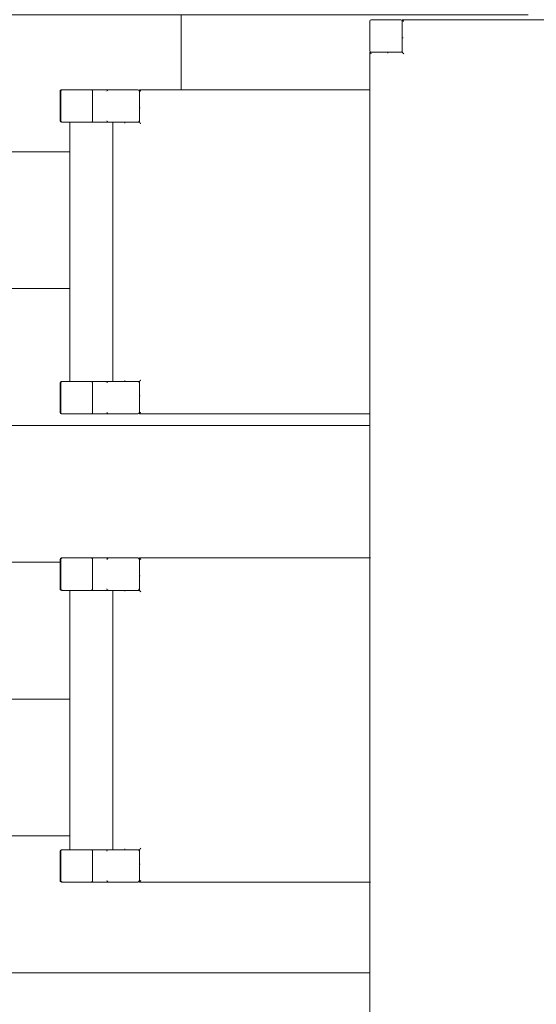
# Model space of a CAD drawing. Header units: centimetres. Extents: x 1278 to 4826, y -2037 to 1154.
# Tile 6 of 39: x 2409 to 2481, y 163 to 299. Entities that reach past the tile are written whole.
import ezdxf

# ---------------------------------------------------------------- set-up
doc = ezdxf.new("R2010")
doc.units = ezdxf.units.CM
doc.layers.add('Meble', color=7, linetype='Continuous', lineweight=9)
doc.layers.add('Wzór powierzchni-2', color=9, linetype='Continuous', lineweight=9)

# ---------------------------------------------------------------- blocks, each defined once
blk = doc.blocks.new('Bimroom_Collection_Dining_Chair_2022 - Dining Chair-V3-Aranżacja_wersja_01')
at = {"layer": 'Meble'}
for p, q in [((-22.5, 23.7), (-22.5, 27.71)), ((-22.3, 28), (-18.2, 28)), ((-22.3, 27.91), (-18.2, 27.91)), ((-18, 27.71), (-18, 23.7)), ((18, 23.7), (18, 27.71)), ((18.2, 28), (22.3, 28)), ((18.2, 27.91), (22.3, 27.91)), ((22.5, 27.71), (22.5, 23.7)), ((18, 26.67), (-18, 26.67)), ((-18, 26.55), (-18, 26.5)), ((-18, 24.42), (-18, 26.5)), ((18, 26.5), (18, 26.55)), ((18, 26.5), (18, 24.42)), ((-22.5, 23.7), (-22.5, 17.2)), ((-22.5, 23.7), (-22.5, 21.3)), ((-18.2, 23.5), (-22.3, 23.5)), ((-18, 24.42), (-18, 24.37)), ((-18, 20.68), (-18, 23.7)), ((-18, 17.2), (-18, 23.7)), ((18, 24.37), (18, 24.42)), ((18, 23.7), (18, 20.68)), ((18, 23.7), (18, 17.2)), ((22.3, 23.5), (18.2, 23.5)), ((22.5, 17.2), (22.5, 23.7)), ((22.5, 23.7), (22.5, 17.2)), ((22.5, 21.3), (22.5, 23.7)), ((-18, 20.68), (-18, 20.67)), ((-18, 20.68), (-18, 17)), ((-18, 19.2), (-18, 20.68)), ((-18, 20.67), (18, 20.67)), ((18, 20.67), (18, 20.68)), ((18, 17), (18, 20.68)), ((18, 20.68), (18, 19.2)), ((-18, 19.2), (-18, 19)), ((18, 19), (18, 19.2)), ((-18, 19), (-17.88, 19)), ((17.88, 19), (18, 19)), ((-18, 17), (-22.5, 17)), ((-22.5, 17), (-22.5, -15.03)), ((-22.3, 17), (-22.49, 17)), ((-22.3, 17), (-18.2, 17)), ((-20, 16.88), (-20, 17)), ((22.5, 17), (18, 17)), ((18.2, 17), (22.3, 17)), ((20, 17), (20, 16.88)), ((22.49, 17), (22.3, 17)), ((22.5, -15.03), (22.5, 17))]:
    blk.add_line(p, q, dxfattribs=at)
for centre, start, end in [((-22.3, 27.8), 90, 180), ((-18.2, 27.8), 360, 90), ((18.2, 27.8), 90, 180), ((22.3, 27.8), 360, 90), ((-22.3, 23.7), 180, 270), ((-18.2, 23.7), 270, 360), ((18.2, 23.7), 180, 270), ((22.3, 23.7), 270, 0), ((-22.3, 21.3), 90, 180), ((-22.3, 21.3), 90, 180), ((-18.2, 21.3), 12.8571, 90), ((-18.2, 21.3), 12.8571, 90), ((18.2, 21.3), 90, 167.1429), ((18.2, 21.3), 90, 167.1429), ((22.3, 21.3), 0, 90), ((22.3, 21.3), 0, 90), ((-22.3, 17.2), 180, 270), ((-22.3, 17.2), 180, 257.1429), ((-18.2, 17.2), 270, 0), ((-18.2, 17.2), 270, 0), ((18.2, 17.2), 180, 270), ((18.2, 17.2), 180, 270), ((22.3, 17.2), 270, 360), ((22.3, 17.2), 282.8571, 0)]:
    blk.add_arc(centre, 0.2, start, end, dxfattribs=at)
for points, knots in [([(-22.5, 27.71), (-22.5, 27.73), (-22.49, 27.78), (-22.46, 27.83), (-22.43, 27.87), (-22.37, 27.9), (-22.33, 27.91), (-22.3, 27.91)], [-1, -1, -1, -1, -0.785714, -0.571429, -0.428571, -0.285714, 0, 0, 0, 0]), ([(-18.2, 27.91), (-18.18, 27.91), (-18.13, 27.9), (-18.08, 27.87), (-18.04, 27.84), (-18.01, 27.79), (-18, 27.74), (-18, 27.71)], [-1, -1, -1, -1, -0.785714, -0.571429, -0.428571, -0.285714, 0, 0, 0, 0]), ([(18, 27.71), (18, 27.73), (18.01, 27.78), (18.04, 27.83), (18.07, 27.87), (18.13, 27.9), (18.17, 27.91), (18.2, 27.91)], [-1, -1, -1, -1, -0.785714, -0.571429, -0.428571, -0.285714, 0, 0, 0, 0]), ([(22.3, 27.91), (22.32, 27.91), (22.37, 27.9), (22.42, 27.87), (22.46, 27.84), (22.49, 27.79), (22.5, 27.74), (22.5, 27.71)], [-1, -1, -1, -1, -0.785714, -0.571429, -0.428571, -0.285714, 0, 0, 0, 0]), ([(-22.3, 23.5), (-22.32, 23.5), (-22.37, 23.51), (-22.42, 23.54), (-22.46, 23.57), (-22.49, 23.62), (-22.5, 23.67), (-22.5, 23.7)], [-1, -1, -1, -1, -0.785714, -0.571429, -0.428571, -0.285714, 0, 0, 0, 0]), ([(-18, 23.7), (-18, 23.67), (-18.01, 23.63), (-18.04, 23.58), (-18.07, 23.54), (-18.13, 23.51), (-18.17, 23.5), (-18.2, 23.5)], [-1, -1, -1, -1, -0.785714, -0.571429, -0.428571, -0.285714, 0, 0, 0, 0]), ([(18.2, 23.5), (18.18, 23.5), (18.13, 23.51), (18.08, 23.54), (18.04, 23.57), (18.01, 23.62), (18, 23.67), (18, 23.7)], [-1, -1, -1, -1, -0.785714, -0.571429, -0.428571, -0.285714, 0, 0, 0, 0]), ([(22.5, 23.7), (22.5, 23.67), (22.49, 23.63), (22.46, 23.58), (22.43, 23.54), (22.37, 23.51), (22.33, 23.5), (22.3, 23.5)], [-1, -1, -1, -1, -0.785714, -0.571429, -0.428571, -0.285714, 0, 0, 0, 0]), ([(-22.5, 17), (-22.5, 17), (-22.5, 17), (-22.49, 16.99), (-22.47, 16.97), (-22.46, 16.96), (-22.44, 16.94), (-22.42, 16.92), (-22.4, 16.9), (-22.39, 16.89), (-22.37, 16.87), (-22.34, 16.84), (-22.32, 16.82), (-22.3, 16.8)], [0, 0, 0, 0, 0.166667, 0.25, 0.333333, 0.416667, 0.5, 0.583333, 0.666667, 0.708333, 0.75, 0.833333, 1, 1, 1, 1]), ([(-18, 17), (-18, 17), (-18, 17), (-17.99, 16.99), (-17.97, 16.97), (-17.96, 16.96), (-17.94, 16.94), (-17.92, 16.92), (-17.9, 16.9), (-17.89, 16.89), (-17.87, 16.87), (-17.84, 16.84), (-17.82, 16.82), (-17.8, 16.8)], [0, 0, 0, 0, 0.166667, 0.25, 0.333333, 0.416667, 0.5, 0.583333, 0.666667, 0.708333, 0.75, 0.833333, 1, 1, 1, 1]), ([(18, 17), (18, 17), (18, 17), (17.99, 16.99), (17.97, 16.97), (17.96, 16.96), (17.94, 16.94), (17.92, 16.92), (17.9, 16.9), (17.89, 16.89), (17.87, 16.87), (17.84, 16.84), (17.82, 16.82), (17.8, 16.8)], [0, 0, 0, 0, 0.166667, 0.25, 0.333333, 0.416667, 0.5, 0.583333, 0.666667, 0.708333, 0.75, 0.833333, 1, 1, 1, 1]), ([(22.5, 17), (22.5, 17), (22.5, 17), (22.49, 16.99), (22.47, 16.97), (22.46, 16.96), (22.44, 16.94), (22.42, 16.92), (22.4, 16.9), (22.39, 16.89), (22.37, 16.87), (22.34, 16.84), (22.32, 16.82), (22.3, 16.8)], [0, 0, 0, 0, 0.166667, 0.25, 0.333333, 0.416667, 0.5, 0.583333, 0.666667, 0.708333, 0.75, 0.833333, 1, 1, 1, 1])]:
    blk.add_open_spline(points, degree=3, knots=knots, dxfattribs=at)
for points in [[(-18, 17), (-18, 17), (-18, 17), (-17.99, 16.99)], [(18, 17), (18, 17), (18, 17), (17.99, 16.99)]]:
    blk.add_open_spline(points, degree=3, dxfattribs=at)
blk = doc.blocks.new('Bimroom_Collection_Dining_Chair_2022 - Dining Chair-V4-Aranżacja_wersja_01')
at = {"layer": 'Meble'}
for p, q in [((-22.5, 15.07), (-22.5, -17)), ((22.5, -17), (22.5, 15.1)), ((-22.5, -17), (-18, -17)), ((-22.5, -17.2), (-22.5, -23.7)), ((-22.49, -17), (-22.3, -17)), ((-18.2, -17), (-22.3, -17)), ((-20, -17), (-20, -16.88)), ((-18, -17), (-18, -20.68)), ((-18, -23.7), (-18, -17.2)), ((18, -17), (22.5, -17)), ((18, -20.68), (18, -17)), ((18, -17.2), (18, -23.7)), ((22.3, -17), (18.2, -17)), ((20, -16.88), (20, -17)), ((22.3, -17), (22.49, -17)), ((22.5, -23.7), (22.5, -17.2)), ((22.5, -17.2), (22.5, -23.7)), ((-17.88, -19), (-18, -19)), ((-18, -19), (-18, -19.2)), ((18, -19), (17.88, -19)), ((18, -19.2), (18, -19)), ((-18, -20.68), (-18, -19.2)), ((18, -19.2), (18, -20.68)), ((-22.5, -21.3), (-22.5, -23.7)), ((18, -20.67), (-18, -20.67)), ((-18, -20.67), (-18, -20.68)), ((-18, -23.7), (-18, -20.68)), ((18, -20.68), (18, -20.67)), ((18, -20.68), (18, -23.7)), ((22.5, -23.7), (22.5, -21.3)), ((-22.5, -27.71), (-22.5, -23.7)), ((-22.3, -23.5), (-18.2, -23.5)), ((-18, -23.7), (-18, -27.71)), ((-18, -24.37), (-18, -24.42)), ((-18, -26.5), (-18, -24.42)), ((18, -27.71), (18, -23.7)), ((18, -24.42), (18, -24.37)), ((18, -24.42), (18, -26.5)), ((18.2, -23.5), (22.3, -23.5)), ((22.5, -23.7), (22.5, -27.71)), ((-18, -26.5), (-18, -26.55)), ((-18, -26.67), (18, -26.67)), ((18, -26.55), (18, -26.5)), ((-18.2, -27.91), (-22.3, -27.91)), ((-18.2, -28), (-22.3, -28)), ((22.3, -27.91), (18.2, -27.91)), ((22.3, -28), (18.2, -28))]:
    blk.add_line(p, q, dxfattribs=at)
for centre, start, end in [((-22.3, -17.2), 90, 180), ((-22.3, -17.2), 102.8571, 180), ((-18.2, -17.2), 0, 90), ((-18.2, -17.2), 360, 90), ((18.2, -17.2), 90, 180), ((18.2, -17.2), 90, 180), ((22.3, -17.2), 0, 90), ((22.3, -17.2), 0, 77.1429), ((-22.3, -21.3), 180, 270), ((-22.3, -21.3), 180, 270), ((-18.2, -21.3), 270, 347.1429), ((-18.2, -21.3), 270, 347.1429), ((18.2, -21.3), 192.8571, 270), ((18.2, -21.3), 192.8571, 270), ((22.3, -21.3), 270, 0), ((22.3, -21.3), 270, 0), ((-22.3, -23.7), 90, 180), ((-18.2, -23.7), 0, 90), ((18.2, -23.7), 90, 180), ((22.3, -23.7), 0, 90), ((-22.3, -27.8), 180, 270), ((-18.2, -27.8), 270, 0), ((18.2, -27.8), 180, 270), ((22.3, -27.8), 270, 0)]:
    blk.add_arc(centre, 0.2, start, end, dxfattribs=at)
for points, knots in [([(-22.3, -16.8), (-22.32, -16.82), (-22.34, -16.84), (-22.38, -16.88), (-22.4, -16.9), (-22.41, -16.91), (-22.43, -16.93), (-22.44, -16.94), (-22.46, -16.96), (-22.47, -16.97), (-22.49, -16.99), (-22.5, -17), (-22.5, -17), (-22.5, -17)], [0, 0, 0, 0, 0.166667, 0.25, 0.333333, 0.375, 0.416667, 0.5, 0.583333, 0.666667, 0.75, 0.833333, 1, 1, 1, 1]), ([(-17.8, -16.8), (-17.82, -16.82), (-17.84, -16.84), (-17.88, -16.88), (-17.9, -16.9), (-17.91, -16.91), (-17.93, -16.93), (-17.94, -16.94), (-17.96, -16.96), (-17.97, -16.97), (-17.99, -16.99), (-18, -17), (-18, -17), (-18, -17)], [0, 0, 0, 0, 0.166667, 0.25, 0.333333, 0.375, 0.416667, 0.5, 0.583333, 0.666667, 0.75, 0.833333, 1, 1, 1, 1]), ([(17.8, -16.8), (17.82, -16.82), (17.84, -16.84), (17.88, -16.88), (17.9, -16.9), (17.91, -16.91), (17.93, -16.93), (17.94, -16.94), (17.96, -16.96), (17.97, -16.97), (17.99, -16.99), (18, -17), (18, -17), (18, -17)], [0, 0, 0, 0, 0.166667, 0.25, 0.333333, 0.375, 0.416667, 0.5, 0.583333, 0.666667, 0.75, 0.833333, 1, 1, 1, 1]), ([(22.3, -16.8), (22.32, -16.82), (22.34, -16.84), (22.38, -16.88), (22.4, -16.9), (22.41, -16.91), (22.43, -16.93), (22.44, -16.94), (22.46, -16.96), (22.47, -16.97), (22.49, -16.99), (22.5, -17), (22.5, -17), (22.5, -17)], [0, 0, 0, 0, 0.166667, 0.25, 0.333333, 0.375, 0.416667, 0.5, 0.583333, 0.666667, 0.75, 0.833333, 1, 1, 1, 1]), ([(-22.5, -23.7), (-22.5, -23.67), (-22.49, -23.63), (-22.46, -23.58), (-22.43, -23.54), (-22.37, -23.51), (-22.33, -23.5), (-22.3, -23.5)], [-1, -1, -1, -1, -0.785714, -0.571429, -0.428571, -0.285714, 0, 0, 0, 0]), ([(-18.2, -23.5), (-18.18, -23.5), (-18.13, -23.51), (-18.08, -23.54), (-18.04, -23.57), (-18.01, -23.62), (-18, -23.67), (-18, -23.7)], [-1, -1, -1, -1, -0.785714, -0.571429, -0.428571, -0.285714, 0, 0, 0, 0]), ([(18, -23.7), (18, -23.67), (18.01, -23.63), (18.04, -23.58), (18.07, -23.54), (18.13, -23.51), (18.17, -23.5), (18.2, -23.5)], [-1, -1, -1, -1, -0.785714, -0.571429, -0.428571, -0.285714, 0, 0, 0, 0]), ([(22.3, -23.5), (22.32, -23.5), (22.37, -23.51), (22.42, -23.54), (22.46, -23.57), (22.49, -23.62), (22.5, -23.67), (22.5, -23.7)], [-1, -1, -1, -1, -0.785714, -0.571429, -0.428571, -0.285714, 0, 0, 0, 0]), ([(-22.3, -27.91), (-22.32, -27.91), (-22.37, -27.9), (-22.42, -27.87), (-22.46, -27.84), (-22.49, -27.79), (-22.5, -27.74), (-22.5, -27.71)], [-1, -1, -1, -1, -0.785714, -0.571429, -0.428571, -0.285714, 0, 0, 0, 0]), ([(-18, -27.71), (-18, -27.73), (-18.01, -27.78), (-18.04, -27.83), (-18.07, -27.87), (-18.13, -27.9), (-18.17, -27.91), (-18.2, -27.91)], [-1, -1, -1, -1, -0.785714, -0.571429, -0.428571, -0.285714, 0, 0, 0, 0]), ([(18.2, -27.91), (18.18, -27.91), (18.13, -27.9), (18.08, -27.87), (18.04, -27.84), (18.01, -27.79), (18, -27.74), (18, -27.71)], [-1, -1, -1, -1, -0.785714, -0.571429, -0.428571, -0.285714, 0, 0, 0, 0]), ([(22.5, -27.71), (22.5, -27.73), (22.49, -27.78), (22.46, -27.83), (22.43, -27.87), (22.37, -27.9), (22.33, -27.91), (22.3, -27.91)], [-1, -1, -1, -1, -0.785714, -0.571429, -0.428571, -0.285714, 0, 0, 0, 0])]:
    blk.add_open_spline(points, degree=3, knots=knots, dxfattribs=at)
for points in [[(-17.99, -16.99), (-18, -17), (-18, -17), (-18, -17)], [(17.99, -16.99), (18, -17), (18, -17), (18, -17)]]:
    blk.add_open_spline(points, degree=3, dxfattribs=at)
blk = doc.blocks.new('Bimroom_Collection_Dining_Table_2022 - Dining Table-499016-Aranżacja_wersja_01')
at = {"layer": 'Meble'}
for p, q in [((105.5, 45), (-105.5, 45)), ((105.5, 40.5), (105.5, 45)), ((105.5, 44.85), (105.5, 44.99)), ((105.5, 44.8), (105.5, 40.7)), ((109.8, 45), (105.7, 45)), ((110, 40.7), (110, 44.8)), ((105.38, 42.5), (105.5, 42.5)), ((110, 40.5), (105.5, 40.5)), ((105.7, 40.5), (109.8, 40.5)), ((107.5, 40.5), (107.5, 40.38)), ((109.99, 40.5), (109.85, 40.5)), ((110, -40.5), (110, 40.5))]:
    blk.add_line(p, q, dxfattribs=at)
for centre, start, end in [((105.7, 44.8), 90, 180), ((105.7, 44.8), 120, 150), ((109.8, 44.8), 0, 90), ((109.8, 44.8), 30, 60), ((105.7, 40.7), 180, 270), ((105.7, 40.7), 210, 240), ((109.8, 40.7), 270, 0), ((109.8, 40.7), 300, 330)]:
    blk.add_arc(centre, 0.2, start, end, dxfattribs=at)
for points, knots in [([(105.5, 45), (105.5, 45), (105.5, 45), (105.49, 44.99), (105.47, 44.97), (105.46, 44.96), (105.44, 44.94), (105.43, 44.93), (105.41, 44.91), (105.4, 44.9), (105.38, 44.88), (105.34, 44.84), (105.32, 44.82), (105.3, 44.8)], [-1, -1, -1, -1, -0.833333, -0.75, -0.666667, -0.583333, -0.5, -0.416667, -0.375, -0.333333, -0.25, -0.166667, 0, 0, 0, 0]), ([(105.3, 40.3), (105.32, 40.32), (105.34, 40.34), (105.38, 40.38), (105.4, 40.4), (105.41, 40.41), (105.43, 40.43), (105.44, 40.44), (105.46, 40.46), (105.47, 40.47), (105.49, 40.49), (105.5, 40.5), (105.5, 40.5), (105.5, 40.5)], [0, 0, 0, 0, 0.166667, 0.25, 0.333333, 0.375, 0.416667, 0.5, 0.583333, 0.666667, 0.75, 0.833333, 1, 1, 1, 1]), ([(109.8, 40.3), (109.82, 40.32), (109.84, 40.34), (109.88, 40.38), (109.9, 40.4), (109.91, 40.41), (109.93, 40.43), (109.94, 40.44), (109.96, 40.46), (109.97, 40.47), (109.99, 40.49), (110, 40.5), (110, 40.5), (110, 40.5)], [0, 0, 0, 0, 0.166667, 0.25, 0.333333, 0.375, 0.416667, 0.5, 0.583333, 0.666667, 0.75, 0.833333, 1, 1, 1, 1])]:
    blk.add_open_spline(points, degree=3, knots=knots, dxfattribs=at)
blk.add_open_spline([(105.5, 40.5), (105.5, 40.5), (105.5, 40.5), (105.49, 40.49)], degree=3, dxfattribs=at)

msp = doc.modelspace()

# ---------------------------------------------------------------- hatches: boundary and pattern name
at = {"layer": 'Wzór powierzchni-2'}
h = msp.add_hatch(dxfattribs=at)
h.set_pattern_fill('FP_2', color=256, style=0, pattern_type=2)
h.set_pattern_definition([(180, (2507.826, 223.87), (-2e-15, -19), []), (270, (2507.826, 223.87), (76, -76), [19, -266]), (270, (2393.826, 185.87), (76, -76), [19, -266])])
h.paths.add_polyline_path([(2432.08, 59.22), (2432.08, 79.22), (2458.28, 79.22), (2458.08, 79.42), (2458.18, 83.62), (2458.13, 83.72), (2458.08, 83.73), (2458.08, 114.32), (2424.08, 114.42), (2424.08, 114.52), (2417.58, 114.52), (2417.38, 114.32), (2413.36, 114.32), (2413.08, 114.52), (2413.17, 118.62), (2413.36, 118.82), (2414.41, 118.82), (2414.41, 154.82), (2413.36, 154.82), (2413.08, 155.02), (2413.17, 159.12), (2413.36, 159.32), (2417.38, 159.32), (2417.58, 159.12), (2424.08, 159.22), (2424.18, 159.32), (2458.08, 159.32), (2458.08, 179.52), (2426.08, 179.62), (2426.08, 179.72), (2419.58, 179.72), (2419.38, 179.52), (2415.36, 179.52), (2415.08, 179.79), (2415.17, 183.82), (2415.36, 184.02), (2416.41, 184.02), (2416.41, 220.02), (2415.36, 220.02), (2415.08, 220.22), (2415.17, 224.32), (2415.36, 224.52), (2419.38, 224.52), (2419.58, 224.32), (2426.08, 224.42), (2426.18, 224.52), (2458.08, 224.52), (2458.08, 244.52), (2426.08, 244.62), (2426.08, 244.72), (2419.58, 244.72), (2419.38, 244.52), (2415.36, 244.52), (2415.08, 244.72), (2415.17, 248.82), (2415.36, 249.02), (2416.41, 249.02), (2416.41, 285.02), (2415.36, 285.02), (2415.08, 285.22), (2415.17, 289.32), (2415.36, 289.52), (2419.38, 289.52), (2419.58, 289.32), (2426.08, 289.42), (2426.18, 289.52), (2458.08, 289.52), (2458.18, 294.72), (2458.18, 294.82), (2458.08, 294.92), (2458.08, 299.02), (2458.28, 299.22), (2462.48, 299.12), (2462.58, 299.16), (2462.58, 299.22), (2480.08, 299.28), (2480.18, 325.72), (2480.28, 325.83), (2480.28, 332.22), (2480.08, 332.42), (2480.08, 336.43), (2480.28, 336.72), (2484.38, 336.63), (2484.58, 336.43), (2484.58, 335.39), (2520.58, 335.39), (2520.58, 336.43), (2520.78, 336.72), (2524.88, 336.63), (2525.08, 336.43), (2525.08, 332.42), (2524.88, 332.22), (2524.98, 325.72), (2525.08, 325.62), (2525.08, 299.22), (2543.58, 299.12), (2543.68, 299.12), (2543.78, 299.22), (2547.88, 299.22), (2548.08, 299.02), (2547.98, 294.82), (2548.02, 294.72), (2548.08, 294.72), (2548.08, 289.52), (2586.08, 289.42), (2586.08, 289.32), (2592.58, 289.32), (2592.77, 289.52), (2596.79, 289.52), (2597.08, 289.32), (2596.98, 285.22), (2596.79, 285.02), (2595.74, 285.02), (2595.74, 249.02), (2596.79, 249.02), (2597.08, 248.82), (2596.98, 244.72), (2596.79, 244.52), (2592.77, 244.52), (2592.58, 244.72), (2586.08, 244.62), (2585.98, 244.52), (2548.08, 244.52), (2548.08, 224.52), (2584.08, 224.42), (2584.08, 224.32), (2590.58, 224.32), (2590.77, 224.52), (2594.79, 224.52), (2595.08, 224.32), (2594.98, 220.22), (2594.79, 220.02), (2593.74, 220.02), (2593.74, 184.02), (2594.79, 184.02), (2595.08, 183.82), (2594.98, 179.72), (2594.79, 179.52), (2590.77, 179.52), (2590.58, 179.72), (2584.08, 179.62), (2583.98, 179.52), (2548.08, 179.52), (2548.08, 159.52), (2584.08, 159.42), (2584.08, 159.32), (2590.58, 159.32), (2590.77, 159.52), (2594.79, 159.52), (2595.08, 159.32), (2594.98, 155.22), (2594.79, 155.02), (2593.74, 155.02), (2593.74, 119.02), (2594.79, 119.02), (2595.08, 118.82), (2594.98, 114.72), (2594.79, 114.52), (2590.77, 114.52), (2590.58, 114.72), (2584.08, 114.62), (2583.98, 114.52), (2548.08, 114.52), (2547.98, 83.72), (2547.98, 83.62), (2548.08, 83.52), (2548.08, 79.42), (2547.88, 79.22), (2666.08, 79.22), (2666.08, 116.82), (2682.08, 116.82), (2682.08, 132.97), (2678.08, 132.97), (2678.08, 248.97), (2682.08, 248.97), (2682.08, 383.72), (2346.08, 383.72), (2346.08, 246.32), (2347.48, 246.32), (2347.48, 240.32), (2346.48, 240.32), (2346.48, 238.72), (2336.38, 238.72), (2336.38, 240.32), (2333.58, 240.32), (2333.58, 147.12), (2336.38, 147.12), (2336.38, 148.72), (2346.48, 148.72), (2346.48, 147.12), (2347.48, 147.12), (2347.48, 141.12), (2346.08, 141.12), (2346.08, 59.22), (2426.35, 59.22)])
h.paths.add_polyline_path([(2543.78, 79.22), (2543.58, 79.28), (2543.58, 79.22)])
h.paths.add_polyline_path([(2462.58, 79.22), (2462.48, 79.32), (2462.38, 79.22)])
h.paths.add_polyline_path([(2664.08, 79.72), (2604.08, 79.72), (2604.08, 139.72), (2664.08, 139.72), (2664.08, 116.5)])
h.paths.add_polyline_path([(2462.58, 81.72), (2462.58, 83.73), (2462.38, 83.72), (2462.58, 83.52), (2462.58, 81.72)])
h.paths.add_polyline_path([(2543.58, 81.72), (2543.58, 83.52), (2543.78, 83.72), (2543.57, 83.72), (2543.57, 81.72)])
h.paths.add_polyline_path([(2424.08, 116.82), (2424.08, 116.82), (2424.08, 118.83), (2417.38, 118.82), (2417.58, 118.62), (2424.08, 118.62)])
h.paths.add_polyline_path([(2584.08, 117.02), (2584.08, 118.82), (2590.58, 118.82), (2590.77, 119.02), (2584.07, 119.03), (2584.07, 117.02)])
h.paths.add_polyline_path([(2422.08, 154.81), (2424.08, 154.81), (2424.08, 155.02), (2417.58, 155.02), (2417.38, 154.82), (2422.08, 154.82)])
h.paths.add_polyline_path([(2584.08, 155.01), (2590.77, 155.02), (2590.58, 155.22), (2584.08, 155.22), (2584.07, 155.01)])
h.paths.add_polyline_path([(2584.07, 182.02), (2584.08, 182.02), (2584.08, 183.82), (2590.58, 183.82), (2590.77, 184.02), (2584.07, 184.03), (2584.07, 183.82)])
h.paths.add_polyline_path([(2426.08, 182.02), (2426.08, 184.03), (2419.38, 184.02), (2419.58, 183.82), (2426.08, 183.82), (2426.08, 182.02)])
h.paths.add_polyline_path([(2586.08, 220.01), (2586.18, 220.02), (2590.77, 220.02), (2590.58, 220.22), (2584.08, 220.22), (2584.08, 220.01)])
h.paths.add_polyline_path([(2424.08, 220.01), (2426.08, 220.01), (2426.08, 220.22), (2419.58, 220.22), (2419.38, 220.02), (2424.08, 220.02)])
h.paths.add_polyline_path([(2586.07, 247.02), (2586.08, 247.02), (2586.08, 248.82), (2592.58, 248.82), (2592.77, 249.02), (2586.07, 249.03), (2586.07, 248.82)])
h.paths.add_polyline_path([(2426.08, 247.02), (2426.08, 247.02), (2426.08, 249.03), (2419.38, 249.02), (2419.58, 248.82), (2426.08, 248.82)])
h.paths.add_polyline_path([(2588.08, 285.01), (2588.18, 285.02), (2592.77, 285.02), (2592.58, 285.22), (2586.08, 285.22), (2586.08, 285.01)])
h.paths.add_polyline_path([(2424.08, 285.01), (2426.08, 285.01), (2426.08, 285.22), (2419.58, 285.22), (2419.38, 285.02), (2424.08, 285.02)])
h.paths.add_polyline_path([(2543.57, 294.71), (2543.78, 294.72), (2543.58, 294.92), (2543.57, 294.72)])
h.paths.add_polyline_path([(2460.58, 294.71), (2462.58, 294.72), (2462.58, 294.92), (2462.38, 294.72), (2460.58, 294.72)])
h.paths.add_polyline_path([(2484.58, 325.71), (2484.58, 332.42), (2484.38, 332.22), (2484.38, 325.72), (2484.38, 325.71)])
h.paths.add_polyline_path([(2520.57, 325.71), (2520.78, 325.83), (2520.78, 332.22), (2520.58, 332.42), (2520.57, 325.83)])

# ---------------------------------------------------------------- block references
at = {"layer": 'Meble'}
for name, p, rotation in [('Bimroom_Collection_Dining_Table_2022 - Dining Table-499016-Aranżacja_wersja_01', (2503.08, 189.22), 89.99999999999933), ('Bimroom_Collection_Dining_Chair_2022 - Dining Chair-V3-Aranżacja_wersja_01', (2443.08, 267.02), 89.99999999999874), ('Bimroom_Collection_Dining_Chair_2022 - Dining Chair-V4-Aranżacja_wersja_01', (2443.08, 202.02), 269.9999999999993)]:
    msp.add_blockref(name, p, dxfattribs=dict(at, rotation=rotation))

doc.saveas('drawing.dxf')
